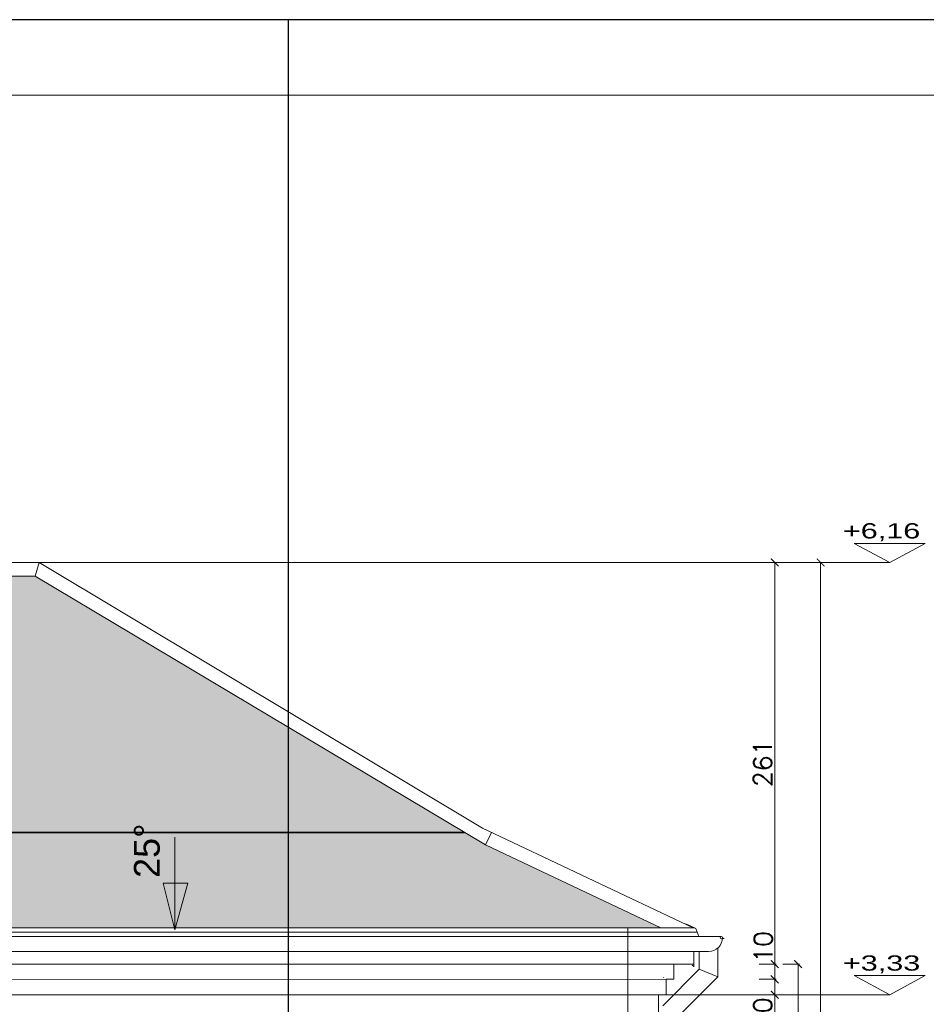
# Model space of a CAD drawing. Header units: millimetres. Extents: x -740 to 33545, y 5178 to 22494.
# Tile 207 of 250: x 10147 to 10736, y 13456 to 14096. Entities that reach past the tile are written whole.
import ezdxf
from ezdxf.lldxf.tags import DXFTag

# ---------------------------------------------------------------- set-up
doc = ezdxf.new("R2010")
doc.units = ezdxf.units.MM
doc.header["$MEASUREMENT"] = 0
doc.layers.get('Defpoints').update_dxf_attribs({"color": 252})
doc.layers.add('a3', color=252, linetype='Continuous', lineweight=30, plot=False)
for name, color, linetype, lineweight in [('A_linie widokowe', 252, 'Continuous', 18), ('l.przerywana', 252, 'ICAD_ISO03W100', 5), ('l.widokowa', 252, 'Continuous', 15), ('l.wypeĹ‚nien', 252, 'Continuous', 5), ('wymiarowanie', 252, 'Continuous', 9)]:
    doc.layers.add(name, color=color, linetype=linetype, lineweight=lineweight)
doc.styles.add('Arial$001', font='arial.ttf', dxfattribs={"height": 1.791991})
doc.styles.add('PROFILE', font='GOTHIC.TTF', dxfattribs={"width": 0.8})
doc.styles.add('styl2', font='simplex.shx')
tags = doc.linetypes.add('ICAD_ISO03W100', pattern=[30, 12, -18]).pattern_tags.tags
tags[6:7] = [DXFTag(74, 4), DXFTag(75, 0), DXFTag(340, '0'), DXFTag(46, 1.0), DXFTag(50, 0.0), DXFTag(44, 0.0), DXFTag(45, 0.0)]
tags[4:5] = [DXFTag(74, 4), DXFTag(75, 0), DXFTag(340, '0'), DXFTag(46, 1.0), DXFTag(50, 0.0), DXFTag(44, 0.0), DXFTag(45, 0.0)]
doc.dimstyles.new('Skala 1-50', dxfattribs={"dimtxt": 12, "dimasz": 5, "dimexe": 1, "dimexo": 1, "dimgap": 1.5, "dimtad": 1, "dimdec": 1, "dimrnd": 0.5, "dimtxsty": 'styl2', "dimblk": 'ARCHTICK', "dimcen": 5, "dimadec": 0, "dimazin": 0, "dimtfac": 1, "dimtdec": 1, "dimtmove": 1, "dimatfit": 3, "dimldrblk": 'ARCHTICK', "dimfxl": 0, "dimlwd": -1, "dimlwe": -1, "dimarcsym": 0})

# ---------------------------------------------------------------- blocks, each defined once
blk = doc.blocks.new('_ArchTick')
at = {"color": 0, "linetype": 'ByBlock', "const_width": 0.15}
blk.add_lwpolyline([(-0.5, -0.5), (0.5, 0.5)], dxfattribs=at)
blk = doc.blocks.new('*D2419')
at = {"layer": 'Defpoints', "color": 0}
for p in [(10599.43, 13462.01), (10637.94, 13462.01), (10627.94, 13129)]:
    blk.add_point(p, dxfattribs=at)
at = {"layer": 'wymiarowanie', "color": 0}
for p, q in [((10627.94, 13462.01), (10638.94, 13462.01)), ((10637.94, 13129), (10637.94, 13462.01)), ((10628.94, 13129), (10638.94, 13129))]:
    blk.add_line(p, q, dxfattribs=at)
at = {"layer": 'wymiarowanie', "color": 0, "xscale": 5, "yscale": 5, "zscale": 5}
for p, rotation in [((10637.94, 13462.01), 90), ((10637.94, 13129), 270)]:
    blk.add_blockref('_ArchTick', p, dxfattribs=dict(at, rotation=rotation))
at = {"layer": 'wymiarowanie', "color": 0, "insert": (10630.14, 13295.51), "char_height": 12, "attachment_point": 5, "rotation": 90, "style": 'styl2'}
blk.add_mtext('333', dxfattribs=at)
blk = doc.blocks.new('*D2420')
at = {"layer": 'Defpoints', "color": 0}
for p in [(10604.43, 13472.01), (10637.94, 13472.01), (10599.43, 13462.01)]:
    blk.add_point(p, dxfattribs=at)
at = {"layer": 'wymiarowanie', "color": 0}
for p, q in [((10627.94, 13472.01), (10638.94, 13472.01)), ((10637.94, 13462.01), (10637.94, 13472.01)), ((10627.94, 13462.01), (10638.94, 13462.01))]:
    blk.add_line(p, q, dxfattribs=at)
at = {"layer": 'wymiarowanie', "color": 0, "xscale": 5, "yscale": 5, "zscale": 5}
for p, rotation in [((10637.94, 13472.01), 90), ((10637.94, 13462.01), 270)]:
    blk.add_blockref('_ArchTick', p, dxfattribs=dict(at, rotation=rotation))
at = {"layer": 'wymiarowanie', "color": 0, "insert": (10630.14, 13449.99), "char_height": 12, "attachment_point": 5, "rotation": 90, "style": 'styl2'}
blk.add_mtext('10', dxfattribs=at)
blk = doc.blocks.new('*D2421')
at = {"layer": 'Defpoints', "color": 0}
for p in [(10604.43, 13481.85), (10637.94, 13481.85), (10604.43, 13472.01)]:
    blk.add_point(p, dxfattribs=at)
at = {"layer": 'wymiarowanie', "color": 0}
for p, q in [((10627.94, 13481.85), (10638.94, 13481.85)), ((10637.94, 13472.01), (10637.94, 13481.85)), ((10627.94, 13472.01), (10638.94, 13472.01))]:
    blk.add_line(p, q, dxfattribs=at)
at = {"layer": 'wymiarowanie', "color": 0, "xscale": 5, "yscale": 5, "zscale": 5}
for p, rotation in [((10637.94, 13481.85), 90), ((10637.94, 13472.01), 270)]:
    blk.add_blockref('_ArchTick', p, dxfattribs=dict(at, rotation=rotation))
at = {"layer": 'wymiarowanie', "color": 0, "insert": (10630.53, 13493.07), "char_height": 12, "attachment_point": 5, "rotation": 90, "style": 'styl2'}
blk.add_mtext('10', dxfattribs=at)
blk = doc.blocks.new('*D2422')
at = {"layer": 'Defpoints', "color": 0}
for p in [(10627.94, 13481.85), (10627.94, 13071), (10653.13, 13071)]:
    blk.add_point(p, dxfattribs=at)
at = {"layer": 'wymiarowanie', "color": 0}
for p, q in [((10643.13, 13481.85), (10654.13, 13481.85)), ((10653.13, 13481.85), (10653.13, 13071)), ((10643.13, 13071), (10654.13, 13071))]:
    blk.add_line(p, q, dxfattribs=at)
at = {"layer": 'wymiarowanie', "color": 0, "xscale": 5, "yscale": 5, "zscale": 5}
for p, rotation in [((10653.13, 13481.85), 90), ((10653.13, 13071), 270)]:
    blk.add_blockref('_ArchTick', p, dxfattribs=dict(at, rotation=rotation))
at = {"layer": 'wymiarowanie', "color": 0, "insert": (10645.48, 13276.43), "char_height": 12, "attachment_point": 5, "rotation": 90, "style": 'styl2'}
blk.add_mtext('411', dxfattribs=at)
blk = doc.blocks.new('*D2423')
at = {"layer": 'Defpoints', "color": 0}
for p in [(10159.93, 13742.96), (10637.94, 13742.96), (10627.94, 13481.85)]:
    blk.add_point(p, dxfattribs=at)
at = {"layer": 'wymiarowanie', "color": 0}
for p, q in [((10632.94, 13742.96), (10638.94, 13742.96)), ((10637.94, 13481.85), (10637.94, 13742.96)), ((10632.94, 13481.85), (10638.94, 13481.85))]:
    blk.add_line(p, q, dxfattribs=at)
at = {"layer": 'wymiarowanie', "color": 0, "xscale": 5, "yscale": 5, "zscale": 5}
for p, rotation in [((10637.94, 13742.96), 90), ((10637.94, 13481.85), 270)]:
    blk.add_blockref('_ArchTick', p, dxfattribs=dict(at, rotation=rotation))
at = {"layer": 'wymiarowanie', "color": 0, "insert": (10630.14, 13612.4), "char_height": 12, "attachment_point": 5, "rotation": 90, "style": 'styl2'}
blk.add_mtext('261', dxfattribs=at)
blk = doc.blocks.new('*D2424')
at = {"layer": 'Defpoints', "color": 0}
for p in [(10632.94, 13742.96), (10637.94, 13061.01), (10667.8, 13061.01)]:
    blk.add_point(p, dxfattribs=at)
at = {"layer": 'wymiarowanie', "color": 0}
for p, q in [((10662.8, 13742.96), (10668.8, 13742.96)), ((10667.8, 13742.96), (10667.8, 13061.01)), ((10662.8, 13061.01), (10668.8, 13061.01))]:
    blk.add_line(p, q, dxfattribs=at)
at = {"layer": 'wymiarowanie', "color": 0, "xscale": 5, "yscale": 5, "zscale": 5}
for p, rotation in [((10667.8, 13742.96), 90), ((10667.8, 13061.01), 270)]:
    blk.add_blockref('_ArchTick', p, dxfattribs=dict(at, rotation=rotation))
at = {"layer": 'wymiarowanie', "color": 0, "insert": (10660, 13401.98), "char_height": 12, "attachment_point": 5, "rotation": 90, "style": 'styl2'}
blk.add_mtext('682', dxfattribs=at)

msp = doc.modelspace()

# ---------------------------------------------------------------- hatches: boundary and pattern name
for points in [[(10214.31, 13574.44), (10214.31, 13537.23), (10243.09, 13537.23), (10243.09, 13574.44)], [(10248.22, 13504.15), (10256.65, 13534.58), (10240.61, 13534.58)]]:
    msp.add_hatch(color=256).paths.add_polyline_path(points)
at = {"layer": 'l.wypeĹ‚nien'}
h = msp.add_hatch(dxfattribs=at)
h.set_pattern_fill('SPANTILE', color=256, scale=17, style=0)
h.set_pattern_definition([(274.9697, (15.64, 17), (-16.99985222, 204.000017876), [15.699024, -376.776457]), (180, (17, 1.36), (-17, -17), [1.36, -15.64]), (0, (0, 0), (17, 17), [4.76, -12.24]), (90, (4.76, 0), (-17, 17), [1.7, -15.3]), (270, (15.64, 1.7), (17, -17), [1.7, -15.3]), (0, (15.64, 0), (17, 17), [1.36, -15.64]), (0, (0, 1.36), (17, 17), [3.4, -13.6]), (85.0303, (3.4, 1.36), (16.99985222, 204.000017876), [15.699024, -376.776457]), (52.6961, (3.4, 2.21), (-220.999760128, -289.000182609), [4.488136, -444.32475]), (18.4349, (6.12, 5.78), (34.0000074, 16.9999729), [4.300694, -49.458015]), (341.5651, (10.2, 7.14), (-34.0000074, 16.9999729), [4.300694, -49.458015]), (307.3039, (14.28, 5.78), (220.999760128, -289.000182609), [4.488136, -444.32475]), (20.2249, (6.97, 4.59), (-186.999953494, -68.000141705), [3.442245, -340.781524]), (339.7751, (10.2, 5.78), (186.999953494, -68.000141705), [3.442245, -340.781524]), (307.4054, (13.43, 4.59), (170.000169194, -220.999871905), [3.638153, -360.177725]), (52.5946, (4.76, 1.7), (-170.000169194, -220.999871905), [3.638153, -360.177725])])
h.paths.add_polyline_path([(9922.07, 13733.96), (10157.44, 13733.96), (10322.07, 13635.73), (10322.07, 13567.51), (9922.07, 13567.51)])
h.paths.add_polyline_path([(10086.48, 13637.12), (10094.09, 13607.51), (10102.52, 13637.12)], flags=16)
h.paths.add_polyline_path([(10063.96, 13642.39), (10089.75, 13642.39), (10089.75, 13683.57), (10063.96, 13683.57)], flags=8)
h.paths.add_polyline_path([(9915.48, 13665.89), (9915.48, 13656.63), (9905.23, 13656.63), (9905.23, 13567.15), (9922.07, 13559.16), (9922.07, 13733.96), (9661.39, 13733.96)])
h.paths.add_polyline_path([(9801.87, 13703.93), (9806.17, 13719.31), (9833.29, 13703.93)], flags=16)
h.paths.add_polyline_path([(9922.07, 13559.16), (9922.07, 13567.51), (10322.07, 13567.51), (10322.07, 13505.4), (10248.56, 13505.4), (10256.65, 13534.58), (10240.61, 13534.58), (10247.91, 13505.4), (10039.26, 13505.4), (10021.22, 13512.13), (10006.21, 13519.25), (10006.87, 13520.68), (9989.62, 13527.12), (9975.44, 13533.84), (9976.02, 13535.41), (9957.82, 13542.2), (9942.96, 13549.25), (9943.63, 13550.69), (9926.22, 13557.19)])
h.paths.add_polyline_path([(9974.69, 13542.19), (10005.11, 13536.4), (9981.47, 13556.74)], flags=16)
h.paths.add_polyline_path([(10322.07, 13567.51), (10436.4, 13567.51), (10450.03, 13559.38), (10563.85, 13505.4), (10322.07, 13505.4)])
h.paths.add_polyline_path([(10436.4, 13567.51), (10322.07, 13635.73), (10322.07, 13567.51)])
h.paths.add_polyline_path([(10216.94, 13534.25), (10242.91, 13534.25), (10242.91, 13576.03), (10216.94, 13576.03)], flags=24)
h.paths.add_polyline_path([(9959.13, 13588.89), (9949.12, 13567.33), (9983.82, 13551.22), (9993.83, 13572.78)], flags=24)
h.paths.add_polyline_path([(10216.94, 13534.25), (10242.91, 13534.25), (10242.91, 13576.03), (10216.94, 13576.03)], flags=24)
h.paths.add_polyline_path([(9959.13, 13588.89), (9949.12, 13567.33), (9983.82, 13551.22), (9993.83, 13572.78)], flags=24)
h.paths.add_polyline_path([(9775.16, 13738.98), (9769.45, 13717.54), (9802.42, 13708.77), (9808.12, 13730.21)], flags=24)

# ---------------------------------------------------------------- linework, layer by layer
at = {"linetype": 'Continuous', "lineweight": 5}
msp.add_lwpolyline([(10248.22, 13564.35), (10248.22, 13504.15), (10248.22, 13504.15)], dxfattribs=at)
msp.add_lwpolyline([(10248.22, 13504.15), (10256.65, 13534.58), (10240.61, 13534.58)], close=True, dxfattribs=at)
at = {"layer": 'a3'}
for points in [[(10322.07, 12610.78), (10322.07, 14095.78), (8222.07, 14095.78), (8222.07, 12610.78), (10322.07, 12610.78)], [(12022.07, 12610.78), (12022.07, 14095.78), (9922.07, 14095.78), (9922.07, 12610.78), (12022.07, 12610.78)]]:
    msp.add_lwpolyline(points, dxfattribs=at)
at = {"layer": 'A_linie widokowe', "linetype": 'Continuous', "lineweight": -2}
for points in [[(9909.91, 13567.51), (10436.4, 13567.51)], [(10436.4, 13567.51), (9909.91, 13567.51), (9909.91, 13567.51)]]:
    msp.add_lwpolyline(points, dxfattribs=at)
at = {"layer": 'l.przerywana', "ltscale": 0.3}
msp.add_line((10542.47, 13505.4), (10542.47, 13076), dxfattribs=at)
at = {"layer": 'l.widokowa'}
for p, q in [((10159.93, 13742.96), (10157.44, 13733.96)), ((10450.03, 13559.38), (10453.89, 13567.51)), ((10603.96, 13499.03), (10605.16, 13498.34)), ((10600.96, 13492.32), (10600.96, 13473.6)), ((10585.96, 13490.03), (10594.96, 13490.03)), ((10588.96, 13490.03), (10588.96, 13478.57)), ((10585.47, 13480.31), (10584.37, 13481.14)), ((10588.96, 13478.57), (10565.2, 13454.81)), ((10600.96, 13473.6), (10577.2, 13449.84)), ((10588.96, 13478.57), (10600.96, 13473.6)), ((10572.48, 13472.01), (10567.48, 13472.01)), ((10562.48, 13462.01), (10562.59, 13061))]:
    msp.add_line(p, q, dxfattribs=at)
at = {"layer": 'l.widokowa', "ltscale": 0.3}
msp.add_line((10584.85, 13505.4), (10447.72, 13570.43), dxfattribs=at)
at = {"layer": 'l.widokowa', "linetype": 'Continuous', "lineweight": 5}
for points in [[(9627.56, 13742.96), (10159.93, 13742.96)], [(9661.39, 13733.96), (10157.44, 13733.96)]]:
    msp.add_lwpolyline(points, dxfattribs=at)
at = {"layer": 'l.widokowa', "ltscale": 0.3}
msp.add_lwpolyline([(10448.05, 13570.23), (10159.93, 13742.96)], dxfattribs=at)
at = {"layer": 'l.widokowa'}
for points in [[(10450.03, 13559.38), (10157.44, 13733.96)], [(10563.85, 13505.4), (10450.03, 13559.38), (10450.03, 13559.38)], [(10585.82, 13505.4), (10039.26, 13505.4), (10039.26, 13505.4)], [(10580.2, 13508.01), (10586.73, 13504.97), (10588.56, 13499.77)], [(10587.57, 13502.59), (10038.22, 13502.59), (10038.22, 13502.59)], [(10603.08, 13499.77), (10054.24, 13499.77), (10054.24, 13499.77)], [(10586.14, 13490.03), (10051.86, 13490.03)], [(10585.47, 13490.03), (10585.47, 13480.18)], [(10585.47, 13481.85), (10051.86, 13481.85)], [(10572.48, 13481.85), (10572.48, 13472.01)], [(10565.48, 13473.1), (10565.64, 13473.1), (10565.64, 13473.1)], [(10567.48, 13472.01), (10050.11, 13471.85)], [(10567.48, 13472.01), (10567.48, 13462.01)], [(10562.48, 13462.01), (10040.11, 13461.85)], [(10567.48, 13462.01), (10562.48, 13462.01), (10562.48, 13462.01)]]:
    msp.add_lwpolyline(points, dxfattribs=at)
msp.add_circle((10603.21, 13499.03), 0.75, dxfattribs=at)
msp.add_arc((10594.96, 13499.03), 9, 270, 0, dxfattribs=at)
at = {"layer": 'wymiarowanie', "linetype": 'ICAD_ISO03W100', "ltscale": 0.2}
for p, q in [((10712.67, 13742.96), (10159.93, 13742.96)), ((10567.48, 13462.01), (10712.67, 13462.01))]:
    msp.add_line(p, q, dxfattribs=at)
at = {"layer": 'wymiarowanie'}
msp.add_lwpolyline([(8271.17, 14046.67), (11972.96, 14046.67), (11972.96, 12659.88), (8271.17, 12659.88)], close=True, dxfattribs=at)
at = {"layer": 'wymiarowanie', "linetype": 'ByBlock'}
for points in [[(10712.67, 13742.96), (10735.73, 13755.36), (10689.6, 13755.36)], [(10712.67, 13462.01), (10735.73, 13474.41), (10689.6, 13474.41)]]:
    msp.add_lwpolyline(points, close=True, dxfattribs=at)

# ---------------------------------------------------------------- texts
at = {"style": 'Arial$001'}
msp.add_text('25°', height=16.739, rotation=90, dxfattribs=at).set_placement((10238.29, 13537.89))
at = {"layer": 'wymiarowanie', "style": 'PROFILE', "width": 1.5}
for s, p in [('+6,16', (10682.27, 13758.58)), ('+3,33', (10682.27, 13477.64))]:
    msp.add_text(s, height=9.904, dxfattribs=at).set_placement(p)

# ---------------------------------------------------------------- dimensions: what is measured, and where the dimension line sits
at = {"layer": 'wymiarowanie'}
for base, p1, p2, picture, middle in [((10637.94, 13742.96), (10627.94, 13481.85), (10159.93, 13742.96), '*D2423', (10630.14, 13612.4)), ((10667.7954, 13061.0128), (10632.943, 13742.9552), (10637.943, 13061.0128), '*D2424', (10659.9954, 13401.984))]:
    dim = msp.add_linear_dim(base=base, p1=p1, p2=p2, angle=90, dimstyle='Skala 1-50', dxfattribs=at)
    dim.commit()
    dim.dimension.update_dxf_attribs({"geometry": picture, "text_midpoint": middle})
for base, p1, p2, picture, middle in [((10637.94, 13481.85), (10604.43, 13472.01), (10604.43, 13481.85), '*D2421', (10638.33, 13493.07)), ((10637.94, 13472.01), (10599.43, 13462.01), (10604.43, 13472.01), '*D2420', (10637.94, 13449.99))]:
    dim = msp.add_linear_dim(base=base, p1=p1, p2=p2, angle=90, dimstyle='Skala 1-50', override={"dimtmove": 1, "dimfxl": 10}, dxfattribs=at)
    dim.commit()
    dim.dimension.update_dxf_attribs({"geometry": picture, "text_midpoint": middle, "dimtype": 160})
for base, p1, p2, override, picture, middle in [((10653.1347, 13071.0044), (10627.943, 13481.8539), (10627.943, 13071.0044), {"dimtmove": 0, "dimfxl": 10}, '*D2422', (10645.4847, 13276.4292)), ((10637.94, 13462.01), (10627.94, 13129), (10599.43, 13462.01), {"dimtmove": 1, "dimfxl": 10}, '*D2419', (10630.14, 13295.51))]:
    dim = msp.add_linear_dim(base=base, p1=p1, p2=p2, angle=90, dimstyle='Skala 1-50', override=override, dxfattribs=at)
    dim.commit()
    dim.dimension.update_dxf_attribs({"geometry": picture, "text_midpoint": middle})

doc.saveas('drawing.dxf')
